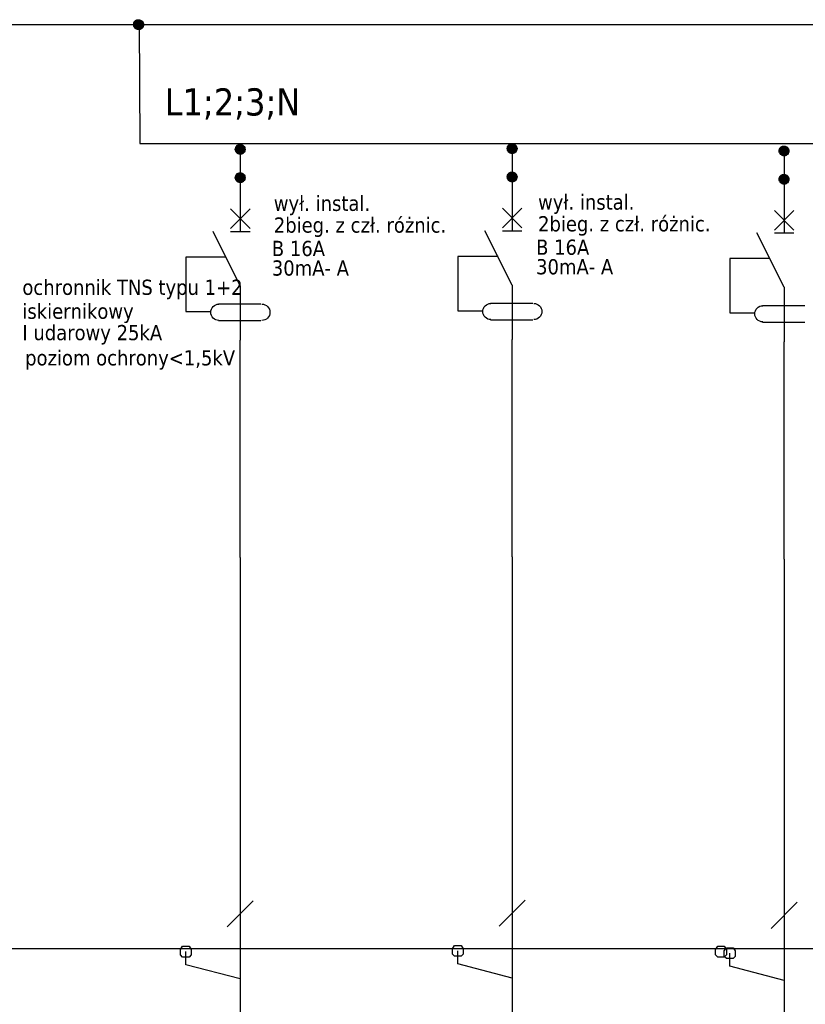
# Model space of a CAD drawing. Header units: millimetres. Extents: x 18084 to 47233, y 38174 to 56392.
# Tile 62 of 251: x 23584 to 24306, y 55021 to 55927. Entities that reach past the tile are written whole.
import ezdxf

# ---------------------------------------------------------------- set-up
doc = ezdxf.new("R2010")
doc.units = ezdxf.units.MM
doc.header["$LTSCALE"] = 100
doc.linetypes.add('ACAD_ISO03W100', pattern=[30, 12, -18])
for name, color, linetype in [('4', 7, 'Continuous'), ('5', 7, 'Continuous'), ('6', 7, 'Continuous'), ('el - schemat', 7, 'Continuous')]:
    doc.layers.add(name, color=color, linetype=linetype)
doc.styles.add('TAHOMA', font='tahoma.ttf')
pattern_1 = [(45, (17835.29371, 68798.86097), (-0.0883883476, 0.0883883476), [])]
pattern_2 = [(45, (18085.29371, 68799.5702), (-0.0883883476, 0.0883883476), [])]
pattern_3 = [(45, (18085.29371, 68825.63201), (-0.0883883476, 0.0883883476), [])]
pattern_4 = [(45, (17835.29371, 68824.92279), (-0.0883883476, 0.0883883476), [])]
pattern_5 = [(45, (18335.29371, 68797.46323), (-0.0883883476, 0.0883883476), [])]
pattern_6 = [(45, (18335.29371, 68823.52505), (-0.0883883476, 0.0883883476), [])]

msp = doc.modelspace()

# ---------------------------------------------------------------- hatches: boundary and pattern name
at = {"linetype": 'Continuous'}
h = msp.add_hatch(dxfattribs=at)
h.set_pattern_fill('ANSI31', color=256, style=0)
h.set_pattern_definition([(45, (17741.80752, 68939.69801), (-0.0883883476, 0.0883883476), [])])
h.paths.add_polyline_path([(23688.21, 55922.09), (23688.3, 55921.21), (23688.55, 55920.36), (23688.97, 55919.59), (23689.53, 55918.9), (23690.21, 55918.34), (23690.99, 55917.93), (23691.83, 55917.67), (23692.71, 55917.59), (23693.59, 55917.67), (23694.43, 55917.93), (23695.21, 55918.34), (23695.89, 55918.9), (23696.45, 55919.59), (23696.87, 55920.36), (23697.12, 55921.21), (23697.21, 55922.09), (23697.12, 55922.96), (23696.87, 55923.81), (23696.45, 55924.59), (23695.89, 55925.27), (23695.21, 55925.83), (23694.43, 55926.24), (23693.59, 55926.5), (23692.71, 55926.59), (23691.83, 55926.5), (23690.99, 55926.24), (23690.21, 55925.83), (23689.53, 55925.27), (23688.97, 55924.59), (23688.55, 55923.81), (23688.3, 55922.96)])
h = msp.add_hatch(dxfattribs=at)
h.set_pattern_fill('ANSI31', color=256, style=0)
h.set_pattern_definition([(45, (17741.90334, 68939.54247), (-0.0883883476, 0.0883883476), [])])
h.paths.add_polyline_path([(23688.3, 55921.93), (23688.39, 55921.05), (23688.65, 55920.21), (23689.06, 55919.43), (23689.62, 55918.75), (23690.3, 55918.19), (23691.08, 55917.77), (23691.93, 55917.52), (23692.8, 55917.43), (23693.68, 55917.52), (23694.53, 55917.77), (23695.3, 55918.19), (23695.99, 55918.75), (23696.55, 55919.43), (23696.96, 55920.21), (23697.22, 55921.05), (23697.3, 55921.93), (23697.22, 55922.81), (23696.96, 55923.65), (23696.55, 55924.43), (23695.99, 55925.11), (23695.3, 55925.67), (23694.53, 55926.09), (23693.68, 55926.34), (23692.8, 55926.43), (23691.93, 55926.34), (23691.08, 55926.09), (23690.3, 55925.67), (23689.62, 55925.11), (23689.06, 55924.43), (23688.65, 55923.65), (23688.39, 55922.81)])
h = msp.add_hatch(dxfattribs=at)
h.set_pattern_fill('ANSI31', color=256, style=0)
h.set_pattern_definition(pattern_4)
h.paths.add_polyline_path([(23781.69, 55807.31), (23781.78, 55806.43), (23782.04, 55805.59), (23782.45, 55804.81), (23783.01, 55804.13), (23783.69, 55803.57), (23784.47, 55803.15), (23785.32, 55802.9), (23786.19, 55802.81), (23787.07, 55802.9), (23787.92, 55803.15), (23788.69, 55803.57), (23789.38, 55804.13), (23789.94, 55804.81), (23790.35, 55805.59), (23790.61, 55806.43), (23790.69, 55807.31), (23790.61, 55808.19), (23790.35, 55809.03), (23789.94, 55809.81), (23789.38, 55810.49), (23788.69, 55811.05), (23787.92, 55811.47), (23787.07, 55811.72), (23786.19, 55811.81), (23785.32, 55811.72), (23784.47, 55811.47), (23783.69, 55811.05), (23783.01, 55810.49), (23782.45, 55809.81), (23782.04, 55809.03), (23781.78, 55808.19)])
h = msp.add_hatch(dxfattribs=at)
h.set_pattern_fill('ANSI31', color=256, style=0)
h.set_pattern_definition(pattern_4)
h.paths.add_polyline_path([(23781.69, 55807.31), (23781.78, 55806.43), (23782.04, 55805.59), (23782.45, 55804.81), (23783.01, 55804.13), (23783.69, 55803.57), (23784.47, 55803.15), (23785.32, 55802.9), (23786.19, 55802.81), (23787.07, 55802.9), (23787.92, 55803.15), (23788.69, 55803.57), (23789.38, 55804.13), (23789.94, 55804.81), (23790.35, 55805.59), (23790.61, 55806.43), (23790.69, 55807.31), (23790.61, 55808.19), (23790.35, 55809.03), (23789.94, 55809.81), (23789.38, 55810.49), (23788.69, 55811.05), (23787.92, 55811.47), (23787.07, 55811.72), (23786.19, 55811.81), (23785.32, 55811.72), (23784.47, 55811.47), (23783.69, 55811.05), (23783.01, 55810.49), (23782.45, 55809.81), (23782.04, 55809.03), (23781.78, 55808.19)])
h = msp.add_hatch(dxfattribs=at)
h.set_pattern_fill('ANSI31', color=256, style=0)
h.set_pattern_definition(pattern_3)
h.paths.add_polyline_path([(24031.69, 55808.02), (24031.78, 55807.14), (24032.04, 55806.3), (24032.45, 55805.52), (24033.01, 55804.84), (24033.69, 55804.28), (24034.47, 55803.86), (24035.32, 55803.61), (24036.19, 55803.52), (24037.07, 55803.61), (24037.92, 55803.86), (24038.69, 55804.28), (24039.38, 55804.84), (24039.94, 55805.52), (24040.35, 55806.3), (24040.61, 55807.14), (24040.69, 55808.02), (24040.61, 55808.9), (24040.35, 55809.74), (24039.94, 55810.52), (24039.38, 55811.2), (24038.69, 55811.76), (24037.92, 55812.18), (24037.07, 55812.43), (24036.19, 55812.52), (24035.32, 55812.43), (24034.47, 55812.18), (24033.69, 55811.76), (24033.01, 55811.2), (24032.45, 55810.52), (24032.04, 55809.74), (24031.78, 55808.9)])
h = msp.add_hatch(dxfattribs=at)
h.set_pattern_fill('ANSI31', color=256, style=0)
h.set_pattern_definition(pattern_3)
h.paths.add_polyline_path([(24031.69, 55808.02), (24031.78, 55807.14), (24032.04, 55806.3), (24032.45, 55805.52), (24033.01, 55804.84), (24033.69, 55804.28), (24034.47, 55803.86), (24035.32, 55803.61), (24036.19, 55803.52), (24037.07, 55803.61), (24037.92, 55803.86), (24038.69, 55804.28), (24039.38, 55804.84), (24039.94, 55805.52), (24040.35, 55806.3), (24040.61, 55807.14), (24040.69, 55808.02), (24040.61, 55808.9), (24040.35, 55809.74), (24039.94, 55810.52), (24039.38, 55811.2), (24038.69, 55811.76), (24037.92, 55812.18), (24037.07, 55812.43), (24036.19, 55812.52), (24035.32, 55812.43), (24034.47, 55812.18), (24033.69, 55811.76), (24033.01, 55811.2), (24032.45, 55810.52), (24032.04, 55809.74), (24031.78, 55808.9)])
h = msp.add_hatch(dxfattribs=at)
h.set_pattern_fill('ANSI31', color=256, style=0)
h.set_pattern_definition(pattern_6)
h.paths.add_polyline_path([(24281.69, 55805.91), (24281.78, 55805.04), (24282.04, 55804.19), (24282.45, 55803.41), (24283.01, 55802.73), (24283.69, 55802.17), (24284.47, 55801.76), (24285.32, 55801.5), (24286.19, 55801.41), (24287.07, 55801.5), (24287.92, 55801.76), (24288.69, 55802.17), (24289.38, 55802.73), (24289.94, 55803.41), (24290.35, 55804.19), (24290.61, 55805.04), (24290.69, 55805.91), (24290.61, 55806.79), (24290.35, 55807.64), (24289.94, 55808.41), (24289.38, 55809.1), (24288.69, 55809.66), (24287.92, 55810.07), (24287.07, 55810.33), (24286.19, 55810.41), (24285.32, 55810.33), (24284.47, 55810.07), (24283.69, 55809.66), (24283.01, 55809.1), (24282.45, 55808.41), (24282.04, 55807.64), (24281.78, 55806.79)])
h = msp.add_hatch(dxfattribs=at)
h.set_pattern_fill('ANSI31', color=256, style=0)
h.set_pattern_definition(pattern_6)
h.paths.add_polyline_path([(24281.69, 55805.91), (24281.78, 55805.04), (24282.04, 55804.19), (24282.45, 55803.41), (24283.01, 55802.73), (24283.69, 55802.17), (24284.47, 55801.76), (24285.32, 55801.5), (24286.19, 55801.41), (24287.07, 55801.5), (24287.92, 55801.76), (24288.69, 55802.17), (24289.38, 55802.73), (24289.94, 55803.41), (24290.35, 55804.19), (24290.61, 55805.04), (24290.69, 55805.91), (24290.61, 55806.79), (24290.35, 55807.64), (24289.94, 55808.41), (24289.38, 55809.1), (24288.69, 55809.66), (24287.92, 55810.07), (24287.07, 55810.33), (24286.19, 55810.41), (24285.32, 55810.33), (24284.47, 55810.07), (24283.69, 55809.66), (24283.01, 55809.1), (24282.45, 55808.41), (24282.04, 55807.64), (24281.78, 55806.79)])
h = msp.add_hatch(dxfattribs=at)
h.set_pattern_fill('ANSI31', color=256, style=0)
h.set_pattern_definition(pattern_1)
h.paths.add_polyline_path([(23781.69, 55781.25), (23781.78, 55780.37), (23782.04, 55779.53), (23782.45, 55778.75), (23783.01, 55778.07), (23783.69, 55777.51), (23784.47, 55777.09), (23785.32, 55776.84), (23786.19, 55776.75), (23787.07, 55776.84), (23787.92, 55777.09), (23788.69, 55777.51), (23789.38, 55778.07), (23789.94, 55778.75), (23790.35, 55779.53), (23790.61, 55780.37), (23790.69, 55781.25), (23790.61, 55782.13), (23790.35, 55782.97), (23789.94, 55783.75), (23789.38, 55784.43), (23788.69, 55784.99), (23787.92, 55785.41), (23787.07, 55785.66), (23786.19, 55785.75), (23785.32, 55785.66), (23784.47, 55785.41), (23783.69, 55784.99), (23783.01, 55784.43), (23782.45, 55783.75), (23782.04, 55782.97), (23781.78, 55782.13)])
h = msp.add_hatch(dxfattribs=at)
h.set_pattern_fill('ANSI31', color=256, style=0)
h.set_pattern_definition(pattern_1)
h.paths.add_polyline_path([(23781.69, 55781.25), (23781.78, 55780.37), (23782.04, 55779.53), (23782.45, 55778.75), (23783.01, 55778.07), (23783.69, 55777.51), (23784.47, 55777.09), (23785.32, 55776.84), (23786.19, 55776.75), (23787.07, 55776.84), (23787.92, 55777.09), (23788.69, 55777.51), (23789.38, 55778.07), (23789.94, 55778.75), (23790.35, 55779.53), (23790.61, 55780.37), (23790.69, 55781.25), (23790.61, 55782.13), (23790.35, 55782.97), (23789.94, 55783.75), (23789.38, 55784.43), (23788.69, 55784.99), (23787.92, 55785.41), (23787.07, 55785.66), (23786.19, 55785.75), (23785.32, 55785.66), (23784.47, 55785.41), (23783.69, 55784.99), (23783.01, 55784.43), (23782.45, 55783.75), (23782.04, 55782.97), (23781.78, 55782.13)])
h = msp.add_hatch(dxfattribs=at)
h.set_pattern_fill('ANSI31', color=256, style=0)
h.set_pattern_definition(pattern_2)
h.paths.add_polyline_path([(24031.69, 55781.96), (24031.78, 55781.08), (24032.04, 55780.24), (24032.45, 55779.46), (24033.01, 55778.78), (24033.69, 55778.22), (24034.47, 55777.8), (24035.32, 55777.55), (24036.19, 55777.46), (24037.07, 55777.55), (24037.92, 55777.8), (24038.69, 55778.22), (24039.38, 55778.78), (24039.94, 55779.46), (24040.35, 55780.24), (24040.61, 55781.08), (24040.69, 55781.96), (24040.61, 55782.84), (24040.35, 55783.68), (24039.94, 55784.46), (24039.38, 55785.14), (24038.69, 55785.7), (24037.92, 55786.12), (24037.07, 55786.37), (24036.19, 55786.46), (24035.32, 55786.37), (24034.47, 55786.12), (24033.69, 55785.7), (24033.01, 55785.14), (24032.45, 55784.46), (24032.04, 55783.68), (24031.78, 55782.84)])
h = msp.add_hatch(dxfattribs=at)
h.set_pattern_fill('ANSI31', color=256, style=0)
h.set_pattern_definition(pattern_2)
h.paths.add_polyline_path([(24031.69, 55781.96), (24031.78, 55781.08), (24032.04, 55780.24), (24032.45, 55779.46), (24033.01, 55778.78), (24033.69, 55778.22), (24034.47, 55777.8), (24035.32, 55777.55), (24036.19, 55777.46), (24037.07, 55777.55), (24037.92, 55777.8), (24038.69, 55778.22), (24039.38, 55778.78), (24039.94, 55779.46), (24040.35, 55780.24), (24040.61, 55781.08), (24040.69, 55781.96), (24040.61, 55782.84), (24040.35, 55783.68), (24039.94, 55784.46), (24039.38, 55785.14), (24038.69, 55785.7), (24037.92, 55786.12), (24037.07, 55786.37), (24036.19, 55786.46), (24035.32, 55786.37), (24034.47, 55786.12), (24033.69, 55785.7), (24033.01, 55785.14), (24032.45, 55784.46), (24032.04, 55783.68), (24031.78, 55782.84)])
h = msp.add_hatch(dxfattribs=at)
h.set_pattern_fill('ANSI31', color=256, style=0)
h.set_pattern_definition(pattern_5)
h.paths.add_polyline_path([(24281.69, 55779.85), (24281.78, 55778.97), (24282.04, 55778.13), (24282.45, 55777.35), (24283.01, 55776.67), (24283.69, 55776.11), (24284.47, 55775.69), (24285.32, 55775.44), (24286.19, 55775.35), (24287.07, 55775.44), (24287.92, 55775.69), (24288.69, 55776.11), (24289.38, 55776.67), (24289.94, 55777.35), (24290.35, 55778.13), (24290.61, 55778.97), (24290.69, 55779.85), (24290.61, 55780.73), (24290.35, 55781.57), (24289.94, 55782.35), (24289.38, 55783.03), (24288.69, 55783.59), (24287.92, 55784.01), (24287.07, 55784.27), (24286.19, 55784.35), (24285.32, 55784.27), (24284.47, 55784.01), (24283.69, 55783.59), (24283.01, 55783.03), (24282.45, 55782.35), (24282.04, 55781.57), (24281.78, 55780.73)])
h = msp.add_hatch(dxfattribs=at)
h.set_pattern_fill('ANSI31', color=256, style=0)
h.set_pattern_definition(pattern_5)
h.paths.add_polyline_path([(24281.69, 55779.85), (24281.78, 55778.97), (24282.04, 55778.13), (24282.45, 55777.35), (24283.01, 55776.67), (24283.69, 55776.11), (24284.47, 55775.69), (24285.32, 55775.44), (24286.19, 55775.35), (24287.07, 55775.44), (24287.92, 55775.69), (24288.69, 55776.11), (24289.38, 55776.67), (24289.94, 55777.35), (24290.35, 55778.13), (24290.61, 55778.97), (24290.69, 55779.85), (24290.61, 55780.73), (24290.35, 55781.57), (24289.94, 55782.35), (24289.38, 55783.03), (24288.69, 55783.59), (24287.92, 55784.01), (24287.07, 55784.27), (24286.19, 55784.35), (24285.32, 55784.27), (24284.47, 55784.01), (24283.69, 55783.59), (24283.01, 55783.03), (24282.45, 55782.35), (24282.04, 55781.57), (24281.78, 55780.73)])

# ---------------------------------------------------------------- linework, layer by layer
at = {"layer": '4', "color": 7}
for points in [[(23219.38, 55922.22), (23943.38, 55922.22)], [(23316.77, 55922.22), (24040.77, 55922.22)], [(23354.8, 55922.22), (24078.8, 55922.22)], [(23610.74, 55922.22), (24334.74, 55922.22)], [(23786.23, 55737.73), (23786.23, 55731.74)], [(23786.23, 55737.73), (23786.23, 55731.74)], [(24036.23, 55738.44), (24036.23, 55732.45)], [(24036.23, 55738.44), (24036.23, 55732.45)], [(24286.23, 55736.33), (24286.23, 55730.34)], [(24286.23, 55736.33), (24286.23, 55730.34)], [(23786.23, 55431.85), (23786.23, 55119.44)], [(23786.23, 55431.85), (23786.23, 55119.44)], [(24036.23, 55432.56), (24036.23, 55120.15)], [(24036.23, 55432.56), (24036.23, 55120.15)], [(24286.23, 55430.45), (24286.23, 55118.04)], [(24286.23, 55430.45), (24286.23, 55118.04)], [(23774.23, 55092.22), (23798.23, 55116.22)], [(23774.23, 55092.22), (23798.23, 55116.22)], [(23786.23, 55119.44), (23786.23, 54994.44)], [(23786.23, 55119.44), (23786.23, 54994.44)], [(24024.23, 55092.93), (24048.23, 55116.93)], [(24024.23, 55092.93), (24048.23, 55116.93)], [(24036.23, 55120.15), (24036.23, 54995.15)], [(24036.23, 55120.15), (24036.23, 54995.15)], [(24274.23, 55090.82), (24298.23, 55114.82)], [(24274.23, 55090.82), (24298.23, 55114.82)], [(24286.23, 55118.04), (24286.23, 54993.04)], [(24286.23, 55118.04), (24286.23, 54993.04)], [(23736.23, 55057.44), (23736.23, 55069.44)], [(23736.23, 55057.44), (23736.23, 55069.44)], [(23986.23, 55058.15), (23986.23, 55070.15)], [(23986.23, 55058.15), (23986.23, 55070.15)], [(24236.23, 55056.04), (24236.23, 55068.04)], [(24236.23, 55056.04), (24236.23, 55068.04)], [(23786.23, 55044.44), (23736.23, 55057.44)], [(23786.23, 55044.44), (23736.23, 55057.44)], [(24036.23, 55045.15), (23986.23, 55058.15)], [(24036.23, 55045.15), (23986.23, 55058.15)], [(24286.23, 55043.04), (24236.23, 55056.04)], [(24286.23, 55043.04), (24236.23, 55056.04)]]:
    msp.add_lwpolyline(points, dxfattribs=at)
at = {"layer": '4', "color": 252}
for points in [[(23786.23, 55807.83), (23786.23, 55782.83)], [(23786.23, 55807.83), (23786.23, 55782.83)], [(24036.23, 55808.54), (24036.23, 55783.54)], [(24036.23, 55808.54), (24036.23, 55783.54)], [(24286.23, 55806.43), (24286.23, 55781.43)], [(24286.23, 55806.43), (24286.23, 55781.43)]]:
    msp.add_lwpolyline(points, dxfattribs=at)
at = {"layer": '4', "color": 7}
for points in [[(23741.23, 55069.44), (23741.23, 55066.44), (23739.23, 55064.44), (23736.23, 55064.44), (23733.23, 55064.44), (23731.23, 55066.44), (23731.23, 55069.44), (23731.23, 55071.44), (23733.23, 55074.44), (23736.23, 55074.44), (23739.23, 55074.44), (23741.23, 55071.44), (23741.23, 55069.44)], [(23741.23, 55069.44), (23741.23, 55066.44), (23739.23, 55064.44), (23736.23, 55064.44), (23733.23, 55064.44), (23731.23, 55066.44), (23731.23, 55069.44), (23731.23, 55071.44), (23733.23, 55074.44), (23736.23, 55074.44), (23739.23, 55074.44), (23741.23, 55071.44), (23741.23, 55069.44)], [(23991.23, 55070.15), (23991.23, 55067.15), (23989.23, 55065.15), (23986.23, 55065.15), (23983.23, 55065.15), (23981.23, 55067.15), (23981.23, 55070.15), (23981.23, 55072.15), (23983.23, 55075.15), (23986.23, 55075.15), (23989.23, 55075.15), (23991.23, 55072.15), (23991.23, 55070.15)], [(23991.23, 55070.15), (23991.23, 55067.15), (23989.23, 55065.15), (23986.23, 55065.15), (23983.23, 55065.15), (23981.23, 55067.15), (23981.23, 55070.15), (23981.23, 55072.15), (23983.23, 55075.15), (23986.23, 55075.15), (23989.23, 55075.15), (23991.23, 55072.15), (23991.23, 55070.15)], [(24233.23, 55069.44), (24233.23, 55066.44), (24231.23, 55064.44), (24228.23, 55064.44), (24225.23, 55064.44), (24223.23, 55066.44), (24223.23, 55069.44), (24223.23, 55071.44), (24225.23, 55074.44), (24228.23, 55074.44), (24231.23, 55074.44), (24233.23, 55071.44), (24233.23, 55069.44)], [(24233.23, 55069.44), (24233.23, 55066.44), (24231.23, 55064.44), (24228.23, 55064.44), (24225.23, 55064.44), (24223.23, 55066.44), (24223.23, 55069.44), (24223.23, 55071.44), (24225.23, 55074.44), (24228.23, 55074.44), (24231.23, 55074.44), (24233.23, 55071.44), (24233.23, 55069.44)], [(24241.23, 55068.04), (24241.23, 55065.04), (24239.23, 55063.04), (24236.23, 55063.04), (24233.23, 55063.04), (24231.23, 55065.04), (24231.23, 55068.04), (24231.23, 55070.04), (24233.23, 55073.04), (24236.23, 55073.04), (24239.23, 55073.04), (24241.23, 55070.04), (24241.23, 55068.04)], [(24241.23, 55068.04), (24241.23, 55065.04), (24239.23, 55063.04), (24236.23, 55063.04), (24233.23, 55063.04), (24231.23, 55065.04), (24231.23, 55068.04), (24231.23, 55070.04), (24233.23, 55073.04), (24236.23, 55073.04), (24239.23, 55073.04), (24241.23, 55070.04), (24241.23, 55068.04)]]:
    msp.add_lwpolyline(points, close=True, dxfattribs=at)
at = {"layer": '5'}
msp.add_line((23693.2, 55923.26), (23693.86, 55812.8), dxfattribs=at)
msp.add_line((23693.2, 55923.26), (23693.86, 55812.8), dxfattribs=at)
at = {"layer": '5', "linetype": 'ACAD_ISO03W100'}
for p, q in [((23693.86, 55812.8), (24218.16, 55812.8)), ((23693.86, 55812.8), (24218.16, 55812.8)), ((23790.02, 55812.8), (24314.32, 55812.8)), ((23790.02, 55812.8), (24314.32, 55812.8)), ((24060.81, 55812.8), (24585.11, 55812.8)), ((24060.81, 55812.8), (24585.11, 55812.8)), ((23786.23, 55431.85), (23786.23, 55631.83)), ((23786.23, 55431.85), (23786.23, 55631.83)), ((24036.23, 55432.56), (24036.23, 55632.54)), ((24036.23, 55432.56), (24036.23, 55632.54)), ((24286.23, 55430.45), (24286.23, 55630.43)), ((24286.23, 55430.45), (24286.23, 55630.43))]:
    msp.add_line(p, q, dxfattribs=at)
at = {"layer": '6', "color": 7}
for points in [[(23697.21, 55922.09), (23697.12, 55921.21), (23696.87, 55920.36), (23696.45, 55919.59), (23695.89, 55918.9), (23695.21, 55918.34), (23694.43, 55917.93), (23693.59, 55917.67), (23692.71, 55917.59), (23691.83, 55917.67), (23690.99, 55917.93), (23690.21, 55918.34), (23689.53, 55918.9), (23688.97, 55919.59), (23688.55, 55920.36), (23688.3, 55921.21), (23688.21, 55922.09), (23688.3, 55922.96), (23688.55, 55923.81), (23688.97, 55924.59), (23689.53, 55925.27), (23690.21, 55925.83), (23690.99, 55926.24), (23691.83, 55926.5), (23692.71, 55926.59), (23693.59, 55926.5), (23694.43, 55926.24), (23695.21, 55925.83), (23695.89, 55925.27), (23696.45, 55924.59), (23696.87, 55923.81), (23697.12, 55922.96), (23697.21, 55922.09)], [(23697.3, 55921.93), (23697.22, 55921.05), (23696.96, 55920.21), (23696.55, 55919.43), (23695.99, 55918.75), (23695.3, 55918.19), (23694.53, 55917.77), (23693.68, 55917.52), (23692.8, 55917.43), (23691.93, 55917.52), (23691.08, 55917.77), (23690.3, 55918.19), (23689.62, 55918.75), (23689.06, 55919.43), (23688.65, 55920.21), (23688.39, 55921.05), (23688.3, 55921.93), (23688.39, 55922.81), (23688.65, 55923.65), (23689.06, 55924.43), (23689.62, 55925.11), (23690.3, 55925.67), (23691.08, 55926.09), (23691.93, 55926.34), (23692.8, 55926.43), (23693.68, 55926.34), (23694.53, 55926.09), (23695.3, 55925.67), (23695.99, 55925.11), (23696.55, 55924.43), (23696.96, 55923.65), (23697.22, 55922.81), (23697.3, 55921.93)], [(23790.69, 55807.31), (23790.61, 55806.43), (23790.35, 55805.59), (23789.94, 55804.81), (23789.38, 55804.13), (23788.69, 55803.57), (23787.92, 55803.15), (23787.07, 55802.9), (23786.19, 55802.81), (23785.32, 55802.9), (23784.47, 55803.15), (23783.69, 55803.57), (23783.01, 55804.13), (23782.45, 55804.81), (23782.04, 55805.59), (23781.78, 55806.43), (23781.69, 55807.31), (23781.78, 55808.19), (23782.04, 55809.03), (23782.45, 55809.81), (23783.01, 55810.49), (23783.69, 55811.05), (23784.47, 55811.47), (23785.32, 55811.72), (23786.19, 55811.81), (23787.07, 55811.72), (23787.92, 55811.47), (23788.69, 55811.05), (23789.38, 55810.49), (23789.94, 55809.81), (23790.35, 55809.03), (23790.61, 55808.19), (23790.69, 55807.31)], [(23790.69, 55807.31), (23790.61, 55806.43), (23790.35, 55805.59), (23789.94, 55804.81), (23789.38, 55804.13), (23788.69, 55803.57), (23787.92, 55803.15), (23787.07, 55802.9), (23786.19, 55802.81), (23785.32, 55802.9), (23784.47, 55803.15), (23783.69, 55803.57), (23783.01, 55804.13), (23782.45, 55804.81), (23782.04, 55805.59), (23781.78, 55806.43), (23781.69, 55807.31), (23781.78, 55808.19), (23782.04, 55809.03), (23782.45, 55809.81), (23783.01, 55810.49), (23783.69, 55811.05), (23784.47, 55811.47), (23785.32, 55811.72), (23786.19, 55811.81), (23787.07, 55811.72), (23787.92, 55811.47), (23788.69, 55811.05), (23789.38, 55810.49), (23789.94, 55809.81), (23790.35, 55809.03), (23790.61, 55808.19), (23790.69, 55807.31)], [(24040.69, 55808.02), (24040.61, 55807.14), (24040.35, 55806.3), (24039.94, 55805.52), (24039.38, 55804.84), (24038.69, 55804.28), (24037.92, 55803.86), (24037.07, 55803.61), (24036.19, 55803.52), (24035.32, 55803.61), (24034.47, 55803.86), (24033.69, 55804.28), (24033.01, 55804.84), (24032.45, 55805.52), (24032.04, 55806.3), (24031.78, 55807.14), (24031.69, 55808.02), (24031.78, 55808.9), (24032.04, 55809.74), (24032.45, 55810.52), (24033.01, 55811.2), (24033.69, 55811.76), (24034.47, 55812.18), (24035.32, 55812.43), (24036.19, 55812.52), (24037.07, 55812.43), (24037.92, 55812.18), (24038.69, 55811.76), (24039.38, 55811.2), (24039.94, 55810.52), (24040.35, 55809.74), (24040.61, 55808.9), (24040.69, 55808.02)], [(24040.69, 55808.02), (24040.61, 55807.14), (24040.35, 55806.3), (24039.94, 55805.52), (24039.38, 55804.84), (24038.69, 55804.28), (24037.92, 55803.86), (24037.07, 55803.61), (24036.19, 55803.52), (24035.32, 55803.61), (24034.47, 55803.86), (24033.69, 55804.28), (24033.01, 55804.84), (24032.45, 55805.52), (24032.04, 55806.3), (24031.78, 55807.14), (24031.69, 55808.02), (24031.78, 55808.9), (24032.04, 55809.74), (24032.45, 55810.52), (24033.01, 55811.2), (24033.69, 55811.76), (24034.47, 55812.18), (24035.32, 55812.43), (24036.19, 55812.52), (24037.07, 55812.43), (24037.92, 55812.18), (24038.69, 55811.76), (24039.38, 55811.2), (24039.94, 55810.52), (24040.35, 55809.74), (24040.61, 55808.9), (24040.69, 55808.02)], [(24290.69, 55805.91), (24290.61, 55805.04), (24290.35, 55804.19), (24289.94, 55803.41), (24289.38, 55802.73), (24288.69, 55802.17), (24287.92, 55801.76), (24287.07, 55801.5), (24286.19, 55801.41), (24285.32, 55801.5), (24284.47, 55801.76), (24283.69, 55802.17), (24283.01, 55802.73), (24282.45, 55803.41), (24282.04, 55804.19), (24281.78, 55805.04), (24281.69, 55805.91), (24281.78, 55806.79), (24282.04, 55807.64), (24282.45, 55808.41), (24283.01, 55809.1), (24283.69, 55809.66), (24284.47, 55810.07), (24285.32, 55810.33), (24286.19, 55810.41), (24287.07, 55810.33), (24287.92, 55810.07), (24288.69, 55809.66), (24289.38, 55809.1), (24289.94, 55808.41), (24290.35, 55807.64), (24290.61, 55806.79), (24290.69, 55805.91)], [(24290.69, 55805.91), (24290.61, 55805.04), (24290.35, 55804.19), (24289.94, 55803.41), (24289.38, 55802.73), (24288.69, 55802.17), (24287.92, 55801.76), (24287.07, 55801.5), (24286.19, 55801.41), (24285.32, 55801.5), (24284.47, 55801.76), (24283.69, 55802.17), (24283.01, 55802.73), (24282.45, 55803.41), (24282.04, 55804.19), (24281.78, 55805.04), (24281.69, 55805.91), (24281.78, 55806.79), (24282.04, 55807.64), (24282.45, 55808.41), (24283.01, 55809.1), (24283.69, 55809.66), (24284.47, 55810.07), (24285.32, 55810.33), (24286.19, 55810.41), (24287.07, 55810.33), (24287.92, 55810.07), (24288.69, 55809.66), (24289.38, 55809.1), (24289.94, 55808.41), (24290.35, 55807.64), (24290.61, 55806.79), (24290.69, 55805.91)], [(23790.69, 55781.25), (23790.61, 55780.37), (23790.35, 55779.53), (23789.94, 55778.75), (23789.38, 55778.07), (23788.69, 55777.51), (23787.92, 55777.09), (23787.07, 55776.84), (23786.19, 55776.75), (23785.32, 55776.84), (23784.47, 55777.09), (23783.69, 55777.51), (23783.01, 55778.07), (23782.45, 55778.75), (23782.04, 55779.53), (23781.78, 55780.37), (23781.69, 55781.25), (23781.78, 55782.13), (23782.04, 55782.97), (23782.45, 55783.75), (23783.01, 55784.43), (23783.69, 55784.99), (23784.47, 55785.41), (23785.32, 55785.66), (23786.19, 55785.75), (23787.07, 55785.66), (23787.92, 55785.41), (23788.69, 55784.99), (23789.38, 55784.43), (23789.94, 55783.75), (23790.35, 55782.97), (23790.61, 55782.13), (23790.69, 55781.25)], [(23790.69, 55781.25), (23790.61, 55780.37), (23790.35, 55779.53), (23789.94, 55778.75), (23789.38, 55778.07), (23788.69, 55777.51), (23787.92, 55777.09), (23787.07, 55776.84), (23786.19, 55776.75), (23785.32, 55776.84), (23784.47, 55777.09), (23783.69, 55777.51), (23783.01, 55778.07), (23782.45, 55778.75), (23782.04, 55779.53), (23781.78, 55780.37), (23781.69, 55781.25), (23781.78, 55782.13), (23782.04, 55782.97), (23782.45, 55783.75), (23783.01, 55784.43), (23783.69, 55784.99), (23784.47, 55785.41), (23785.32, 55785.66), (23786.19, 55785.75), (23787.07, 55785.66), (23787.92, 55785.41), (23788.69, 55784.99), (23789.38, 55784.43), (23789.94, 55783.75), (23790.35, 55782.97), (23790.61, 55782.13), (23790.69, 55781.25)], [(24040.69, 55781.96), (24040.61, 55781.08), (24040.35, 55780.24), (24039.94, 55779.46), (24039.38, 55778.78), (24038.69, 55778.22), (24037.92, 55777.8), (24037.07, 55777.55), (24036.19, 55777.46), (24035.32, 55777.55), (24034.47, 55777.8), (24033.69, 55778.22), (24033.01, 55778.78), (24032.45, 55779.46), (24032.04, 55780.24), (24031.78, 55781.08), (24031.69, 55781.96), (24031.78, 55782.84), (24032.04, 55783.68), (24032.45, 55784.46), (24033.01, 55785.14), (24033.69, 55785.7), (24034.47, 55786.12), (24035.32, 55786.37), (24036.19, 55786.46), (24037.07, 55786.37), (24037.92, 55786.12), (24038.69, 55785.7), (24039.38, 55785.14), (24039.94, 55784.46), (24040.35, 55783.68), (24040.61, 55782.84), (24040.69, 55781.96)], [(24040.69, 55781.96), (24040.61, 55781.08), (24040.35, 55780.24), (24039.94, 55779.46), (24039.38, 55778.78), (24038.69, 55778.22), (24037.92, 55777.8), (24037.07, 55777.55), (24036.19, 55777.46), (24035.32, 55777.55), (24034.47, 55777.8), (24033.69, 55778.22), (24033.01, 55778.78), (24032.45, 55779.46), (24032.04, 55780.24), (24031.78, 55781.08), (24031.69, 55781.96), (24031.78, 55782.84), (24032.04, 55783.68), (24032.45, 55784.46), (24033.01, 55785.14), (24033.69, 55785.7), (24034.47, 55786.12), (24035.32, 55786.37), (24036.19, 55786.46), (24037.07, 55786.37), (24037.92, 55786.12), (24038.69, 55785.7), (24039.38, 55785.14), (24039.94, 55784.46), (24040.35, 55783.68), (24040.61, 55782.84), (24040.69, 55781.96)], [(24290.69, 55779.85), (24290.61, 55778.97), (24290.35, 55778.13), (24289.94, 55777.35), (24289.38, 55776.67), (24288.69, 55776.11), (24287.92, 55775.69), (24287.07, 55775.44), (24286.19, 55775.35), (24285.32, 55775.44), (24284.47, 55775.69), (24283.69, 55776.11), (24283.01, 55776.67), (24282.45, 55777.35), (24282.04, 55778.13), (24281.78, 55778.97), (24281.69, 55779.85), (24281.78, 55780.73), (24282.04, 55781.57), (24282.45, 55782.35), (24283.01, 55783.03), (24283.69, 55783.59), (24284.47, 55784.01), (24285.32, 55784.27), (24286.19, 55784.35), (24287.07, 55784.27), (24287.92, 55784.01), (24288.69, 55783.59), (24289.38, 55783.03), (24289.94, 55782.35), (24290.35, 55781.57), (24290.61, 55780.73), (24290.69, 55779.85)], [(24290.69, 55779.85), (24290.61, 55778.97), (24290.35, 55778.13), (24289.94, 55777.35), (24289.38, 55776.67), (24288.69, 55776.11), (24287.92, 55775.69), (24287.07, 55775.44), (24286.19, 55775.35), (24285.32, 55775.44), (24284.47, 55775.69), (24283.69, 55776.11), (24283.01, 55776.67), (24282.45, 55777.35), (24282.04, 55778.13), (24281.78, 55778.97), (24281.69, 55779.85), (24281.78, 55780.73), (24282.04, 55781.57), (24282.45, 55782.35), (24283.01, 55783.03), (24283.69, 55783.59), (24284.47, 55784.01), (24285.32, 55784.27), (24286.19, 55784.35), (24287.07, 55784.27), (24287.92, 55784.01), (24288.69, 55783.59), (24289.38, 55783.03), (24289.94, 55782.35), (24290.35, 55781.57), (24290.61, 55780.73), (24290.69, 55779.85)]]:
    msp.add_lwpolyline(points, close=True, dxfattribs=at)
for points in [[(23786.23, 55781.83), (23786.23, 55731.83)], [(23786.23, 55781.83), (23786.23, 55731.83)], [(24036.23, 55782.54), (24036.23, 55732.54)], [(24036.23, 55782.54), (24036.23, 55732.54)], [(24286.23, 55780.43), (24286.23, 55730.43)], [(24286.23, 55780.43), (24286.23, 55730.43)], [(23795.23, 55734.56), (23777.23, 55752.56)], [(23777.23, 55734.56), (23795.23, 55752.56)], [(23795.23, 55734.56), (23777.23, 55752.56)], [(23777.23, 55734.56), (23795.23, 55752.56)], [(24027.23, 55735.27), (24045.23, 55753.27)], [(24045.23, 55735.27), (24027.23, 55753.27)], [(24027.23, 55735.27), (24045.23, 55753.27)], [(24045.23, 55735.27), (24027.23, 55753.27)], [(24277.23, 55733.16), (24295.23, 55751.16)], [(24295.23, 55733.16), (24277.23, 55751.16)], [(24277.23, 55733.16), (24295.23, 55751.16)], [(24295.23, 55733.16), (24277.23, 55751.16)], [(23786.23, 55681.83), (23761.23, 55731.83)], [(23786.23, 55681.83), (23761.23, 55731.83)], [(23777.23, 55731.83), (23795.23, 55731.83)], [(23777.23, 55731.83), (23795.23, 55731.83)], [(24036.23, 55682.54), (24011.23, 55732.54)], [(24036.23, 55682.54), (24011.23, 55732.54)], [(24027.23, 55732.54), (24045.23, 55732.54)], [(24027.23, 55732.54), (24045.23, 55732.54)], [(24286.23, 55680.43), (24261.23, 55730.43)], [(24286.23, 55680.43), (24261.23, 55730.43)], [(24277.23, 55730.43), (24295.23, 55730.43)], [(24277.23, 55730.43), (24295.23, 55730.43)], [(23736.23, 55708.24), (23736.23, 55658.24)], [(23773.23, 55708.24), (23736.23, 55708.24)], [(23736.23, 55708.24), (23736.23, 55658.24)], [(23773.23, 55708.24), (23736.23, 55708.24)], [(24023.23, 55708.94), (23986.23, 55708.94)], [(23986.23, 55708.94), (23986.23, 55658.94)], [(24023.23, 55708.94), (23986.23, 55708.94)], [(23986.23, 55708.94), (23986.23, 55658.94)], [(24273.23, 55706.84), (24236.23, 55706.84)], [(24236.23, 55706.84), (24236.23, 55656.84)], [(24273.23, 55706.84), (24236.23, 55706.84)], [(24236.23, 55706.84), (24236.23, 55656.84)], [(23786.23, 55681.83), (23786.23, 55631.83)], [(23786.23, 55681.83), (23786.23, 55631.83)], [(24036.23, 55682.54), (24036.23, 55632.54)], [(24036.23, 55682.54), (24036.23, 55632.54)], [(24286.23, 55680.43), (24286.23, 55630.43)], [(24286.23, 55680.43), (24286.23, 55630.43)], [(23736.23, 55658.24), (23758.23, 55658.24)], [(23736.23, 55658.24), (23758.23, 55658.24)], [(23766.61, 55650), (23765.16, 55650.15), (23763.77, 55650.57), (23762.49, 55651.26), (23761.37, 55652.19), (23760.45, 55653.33), (23759.76, 55654.62), (23759.34, 55656.02), (23759.2, 55657.48), (23759.34, 55658.94), (23759.76, 55660.34), (23760.45, 55661.64), (23761.37, 55662.77), (23762.49, 55663.7), (23763.77, 55664.39), (23765.16, 55664.82), (23766.61, 55664.96)], [(23766.61, 55650), (23765.16, 55650.15), (23763.77, 55650.57), (23762.49, 55651.26), (23761.37, 55652.19), (23760.45, 55653.33), (23759.76, 55654.62), (23759.34, 55656.02), (23759.2, 55657.48), (23759.34, 55658.94), (23759.76, 55660.34), (23760.45, 55661.64), (23761.37, 55662.77), (23762.49, 55663.7), (23763.77, 55664.39), (23765.16, 55664.82), (23766.61, 55664.96)], [(23805.23, 55664.83), (23766.23, 55664.83)], [(23805.23, 55664.83), (23766.23, 55664.83)], [(23806.14, 55664.96), (23807.58, 55664.82), (23808.98, 55664.39), (23810.26, 55663.7), (23811.38, 55662.77), (23812.3, 55661.64), (23812.99, 55660.34), (23813.41, 55658.94), (23813.55, 55657.48), (23813.41, 55656.02), (23812.99, 55654.62), (23812.3, 55653.33), (23811.38, 55652.19), (23810.26, 55651.26), (23808.98, 55650.57), (23807.58, 55650.15), (23806.14, 55650)], [(23806.14, 55664.96), (23807.58, 55664.82), (23808.98, 55664.39), (23810.26, 55663.7), (23811.38, 55662.77), (23812.3, 55661.64), (23812.99, 55660.34), (23813.41, 55658.94), (23813.55, 55657.48), (23813.41, 55656.02), (23812.99, 55654.62), (23812.3, 55653.33), (23811.38, 55652.19), (23810.26, 55651.26), (23808.98, 55650.57), (23807.58, 55650.15), (23806.14, 55650)], [(23986.23, 55658.94), (24008.23, 55658.94)], [(23986.23, 55658.94), (24008.23, 55658.94)], [(24016.61, 55650.71), (24015.16, 55650.86), (24013.77, 55651.28), (24012.49, 55651.97), (24011.37, 55652.9), (24010.45, 55654.04), (24009.76, 55655.33), (24009.34, 55656.73), (24009.2, 55658.19), (24009.34, 55659.65), (24009.76, 55661.05), (24010.45, 55662.35), (24011.37, 55663.48), (24012.49, 55664.41), (24013.77, 55665.1), (24015.16, 55665.52), (24016.61, 55665.67)], [(24016.61, 55650.71), (24015.16, 55650.86), (24013.77, 55651.28), (24012.49, 55651.97), (24011.37, 55652.9), (24010.45, 55654.04), (24009.76, 55655.33), (24009.34, 55656.73), (24009.2, 55658.19), (24009.34, 55659.65), (24009.76, 55661.05), (24010.45, 55662.35), (24011.37, 55663.48), (24012.49, 55664.41), (24013.77, 55665.1), (24015.16, 55665.52), (24016.61, 55665.67)], [(24055.23, 55665.54), (24016.23, 55665.54)], [(24055.23, 55665.54), (24016.23, 55665.54)], [(24056.14, 55665.67), (24057.58, 55665.52), (24058.98, 55665.1), (24060.26, 55664.41), (24061.38, 55663.48), (24062.3, 55662.35), (24062.99, 55661.05), (24063.41, 55659.65), (24063.55, 55658.19), (24063.41, 55656.73), (24062.99, 55655.33), (24062.3, 55654.04), (24061.38, 55652.9), (24060.26, 55651.97), (24058.98, 55651.28), (24057.58, 55650.86), (24056.14, 55650.71)], [(24056.14, 55665.67), (24057.58, 55665.52), (24058.98, 55665.1), (24060.26, 55664.41), (24061.38, 55663.48), (24062.3, 55662.35), (24062.99, 55661.05), (24063.41, 55659.65), (24063.55, 55658.19), (24063.41, 55656.73), (24062.99, 55655.33), (24062.3, 55654.04), (24061.38, 55652.9), (24060.26, 55651.97), (24058.98, 55651.28), (24057.58, 55650.86), (24056.14, 55650.71)], [(24266.61, 55648.61), (24265.16, 55648.75), (24263.77, 55649.18), (24262.49, 55649.87), (24261.37, 55650.8), (24260.45, 55651.93), (24259.76, 55653.22), (24259.34, 55654.63), (24259.2, 55656.08), (24259.34, 55657.54), (24259.76, 55658.95), (24260.45, 55660.24), (24261.37, 55661.37), (24262.49, 55662.3), (24263.77, 55662.99), (24265.16, 55663.42), (24266.61, 55663.56)], [(24266.61, 55648.61), (24265.16, 55648.75), (24263.77, 55649.18), (24262.49, 55649.87), (24261.37, 55650.8), (24260.45, 55651.93), (24259.76, 55653.22), (24259.34, 55654.63), (24259.2, 55656.08), (24259.34, 55657.54), (24259.76, 55658.95), (24260.45, 55660.24), (24261.37, 55661.37), (24262.49, 55662.3), (24263.77, 55662.99), (24265.16, 55663.42), (24266.61, 55663.56)], [(24305.23, 55663.43), (24266.23, 55663.43)], [(24305.23, 55663.43), (24266.23, 55663.43)], [(23766.23, 55649.83), (23805.23, 55649.83)], [(23766.23, 55649.83), (23805.23, 55649.83)], [(24016.23, 55650.54), (24055.23, 55650.54)], [(24016.23, 55650.54), (24055.23, 55650.54)], [(24236.23, 55656.84), (24258.23, 55656.84)], [(24236.23, 55656.84), (24258.23, 55656.84)], [(24266.23, 55648.43), (24305.23, 55648.43)], [(24266.23, 55648.43), (24305.23, 55648.43)]]:
    msp.add_lwpolyline(points, dxfattribs=at)
at = {"layer": 'el - schemat', "linetype": 'ByBlock', "lineweight": -2}
msp.add_line((22298.54, 55072.42), (24990.67, 55072.42), dxfattribs=at)

# ---------------------------------------------------------------- texts
at = {"layer": '4', "style": 'TAHOMA'}
msp.add_text('L1;2;3;N', height=25, dxfattribs=at).set_placement((23716.82, 55838.47))
msp.add_text('L1;2;3;N', height=25, dxfattribs=at).set_placement((23716.82, 55838.47))
at = {"layer": '5', "style": 'TAHOMA'}
for s, p in [('wył. instal.', (23817.09, 55750.72)), ('wył. instal.', (23817.09, 55750.72)), ('wył. instal.', (24060.03, 55751.88)), ('wył. instal.', (24060.03, 55751.88)), ('2bieg. z czł. różnic.', (24060.03, 55731.88)), ('2bieg. z czł. różnic.', (24060.03, 55731.88)), ('2bieg. z czł. różnic.', (23817.09, 55730.72)), ('2bieg. z czł. różnic.', (23817.09, 55730.72)), ('B 16A', (23815.28, 55709.2)), ('B 16A', (23815.28, 55709.2)), ('B 16A', (24058.21, 55710.37)), ('B 16A', (24058.21, 55710.37)), ('30mA- A', (23815.28, 55691.2)), ('30mA- A', (23815.28, 55691.2)), ('30mA- A', (24058.21, 55692.37)), ('30mA- A', (24058.21, 55692.37)), ('ochronnik TNS typu 1+2', (23585.98, 55673.49)), ('iskiernikowy', (23585.98, 55651.48)), ('I udarowy 25kA ', (23585.98, 55631.81)), ('poziom ochrony<1,5kV', (23588.49, 55608.61))]:
    msp.add_text(s, height=14, dxfattribs=at).set_placement(p)

doc.saveas('drawing.dxf')
